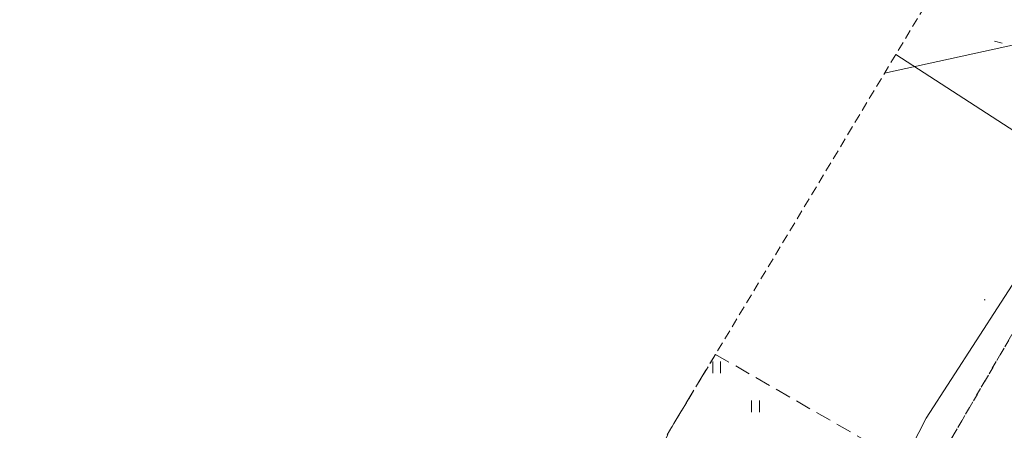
# Model space of a CAD drawing. Header units: metres. Extents: x 6541766 to 6542290, y 5894743 to 5895338.
# Tile 18 of 78: x 6541810 to 6541874, y 5895132 to 5895158. Entities that reach past the tile are written whole.
import ezdxf

# ---------------------------------------------------------------- set-up
doc = ezdxf.new("R2010")
doc.units = ezdxf.units.M
for name, pattern in [('0.5_0.5', [1, 0.5, -0.5]), ('1.0_0.5', [1.5, 1, -0.5]), ('2', [0.9, 0.6, -0.3]), ('egug-500', [1, 0.5, -0.5])]:
    doc.linetypes.add(name, pattern=pattern)
for name, color, linetype in [('218-kontur użytku gruntowego', 7, 'Continuous'), ('219-działka ewidencyjna', 7, 'Continuous'), ('przewód elektroenergetyczny podziemny', 7, 'Continuous'), ('przewód gazowy', 7, 'Continuous'), ('trawnik', 7, 'Continuous'), ('Zakres', 7, 'Continuous')]:
    doc.layers.add(name, color=color, linetype=linetype)
doc.layers.add('_dr_ścieki kd', color=36, linetype='Continuous', lineweight=30)
doc.layers.add('IE - podklad', color=8, linetype='Continuous', lineweight=9)

# ---------------------------------------------------------------- blocks, each defined once
blk = doc.blocks.new('blok - sanitarne pzt chelmza ng')
at = {"layer": 'przewód elektroenergetyczny podziemny', "color": 1, "linetype": 'Continuous', "lineweight": 9}
for p, q in [((6542366.536, 5895156.059), (6542381.79, 5895146.18)), ((6542368.48, 5895132.72), (6542376.7, 5895145.43)), ((6542367.54, 5895130.88), (6542368.48, 5895132.72))]:
    blk.add_line(p, q, dxfattribs=at)
at = {"layer": 'przewód gazowy', "color": 52, "linetype": 'Continuous', "lineweight": 9}
blk.add_line((6542365.812, 5895154.857), (6542380.72, 5895158.13), dxfattribs=at)
blk = doc.blocks.new('blok - podklad szary rfqfqw')
at = {"color": 8, "linetype": 'Continuous', "lineweight": 9}
for p, q in [((6541873.359, 5895156.777), (6541872.879, 5895156.915)), ((6541854.759, 5895135.599), (6541854.759, 5895136.349)), ((6541855.259, 5895135.599), (6541855.259, 5895136.349)), ((6541857.259, 5895133.099), (6541857.259, 5895133.849)), ((6541857.759, 5895133.099), (6541857.759, 5895133.849))]:
    blk.add_line(p, q, dxfattribs=at)
at = {"color": 8, "linetype": 'Continuous', "lineweight": 9, "extrusion": (0, 0, -1)}
for points in [[(-6541872.208, 5895140.278), (-6541872.208, 5895140.342), (-6541872.195, 5895140.31)], [(-6541872.208, 5895140.342), (-6541872.24, 5895140.265), (-6541872.24, 5895140.355)], [(-6541872.208, 5895140.342), (-6541872.208, 5895140.278), (-6541872.24, 5895140.265)], [(-6541872.24, 5895140.355), (-6541872.24, 5895140.265), (-6541872.272, 5895140.278)], [(-6541872.24, 5895140.355), (-6541872.272, 5895140.278), (-6541872.272, 5895140.342)], [(-6541872.272, 5895140.342), (-6541872.272, 5895140.278), (-6541872.285, 5895140.31)]]:
    blk.add_solid(points, dxfattribs=at)
at = {"layer": '218-kontur użytku gruntowego', "color": 8, "linetype": 'egug-500', "lineweight": 9}
for p, q in [((6541859.15, 5895112.58), (6541877.31, 5895143.77)), ((6541877.31, 5895143.77), (6541859.15, 5895112.58))]:
    blk.add_line(p, q, dxfattribs=at)
at = {"layer": '219-działka ewidencyjna', "color": 8, "linetype": '0.5_0.5', "lineweight": 9}
blk.add_line((6541877.31, 5895143.77), (6541859.15, 5895112.58), dxfattribs=at)
at = {"layer": 'trawnik', "color": 8, "linetype": '1.0_0.5', "lineweight": 9}
for p, q in [((6541852.26, 5895132.36), (6541854.94, 5895136.81)), ((6541854.94, 5895136.81), (6541867.1, 5895129.82)), ((6541840.66, 5895111), (6541852.26, 5895132.36))]:
    blk.add_line(p, q, dxfattribs=at)
at = {"layer": 'Zakres', "color": 8, "linetype": '2', "lineweight": 9}
blk.add_line((6541870.71, 5895162.99), (6541810.21, 5895062.53), dxfattribs=at)
blk.add_line((6541870.71, 5895162.99), (6541810.21, 5895062.53), dxfattribs=at)
blk.add_line((6541870.71, 5895162.99), (6541810.21, 5895062.53), dxfattribs=at)
blk.add_line((6541870.71, 5895162.99), (6541810.21, 5895062.53), dxfattribs=at)

msp = doc.modelspace()

# ---------------------------------------------------------------- block references
at = {"layer": '_dr_ścieki kd', "lineweight": 9}
msp.add_blockref('blok - sanitarne pzt chelmza ng', (-500, 0), dxfattribs=at)
at = {"layer": 'IE - podklad'}
msp.add_blockref('blok - podklad szary rfqfqw', (0, 0), dxfattribs=at)

doc.saveas('drawing.dxf')
